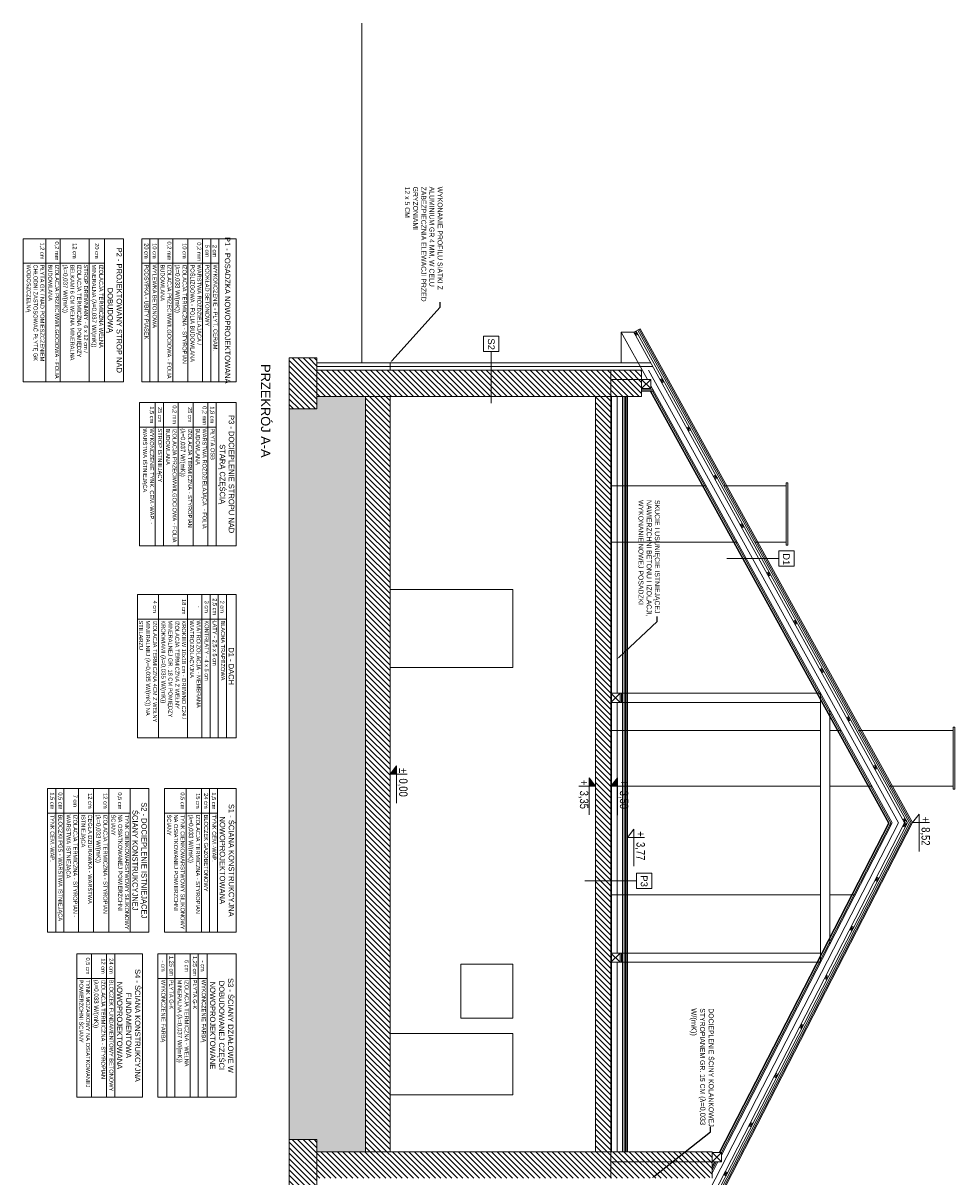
# Model space of a CAD drawing. Header units: millimetres. Extents: x 6506 to 43004, y 4581 to 25261.
# Tile 20 of 30: x 18428 to 19947, y 18323 to 20205. Entities that reach past the tile are written whole.
import ezdxf
from ezdxf import colors
from ezdxf.entities.mleader import LeaderData, LeaderLine
from ezdxf.enums import TextEntityAlignment as Align
from ezdxf.math import Vec2, Vec3

# ---------------------------------------------------------------- set-up
doc = ezdxf.new("R2010")
doc.units = ezdxf.units.MM
doc.linetypes.add('ACAD_ISO03W100', pattern=[30, 12, -18])
doc.layers.get('0').update_dxf_attribs({"color": 251, "lineweight": 5})
doc.layers.add('000_HATCH', color=251, linetype='Continuous', lineweight=5, transparency=0.5)
for name, color, linetype, lineweight in [('A_DZIAŁOWA_PROJEKTOWANE', 251, 'Continuous', 5), ('A_HATCH', 251, 'Continuous', 5), ('A_HYDROIZOLACJA', 251, 'ACAD_ISO03W100', 5), ('A_IZOLEACJA TERMI_PROJEKTOWANA', 251, 'Continuous', 5), ('A_KONST_ISTNIEJĄCE', 251, 'Continuous', 5), ('A_OPISY', 251, 'Continuous', 5), ('A_WIDOK', 251, 'Continuous', 5), ('A_WIDOK 2PLAN', 251, 'Continuous', 5), ('A_ŚCIANY NOWOPROJEKTOWANE', 251, 'Continuous', 5)]:
    doc.layers.add(name, color=color, linetype=linetype, lineweight=lineweight)
doc.layers.add('A_NIEWIDOCZNE  POMOCNICZE', color=251, linetype='ACAD_ISO03W100', lineweight=5, plot=False)
doc.styles.add('APLUS', font='arial.ttf', dxfattribs={"width": 0.6})
doc.styles.get("Standard").update_dxf_attribs({"font": 'arial.ttf'})
doc.linetypes.add('BATTING', pattern='A,0.0001,-0.1,[134,ltypeshp.shx,S=0.1,R=0,X=-0.1,Y=0],-0.2,[134,ltypeshp.shx,S=0.1,R=180,X=0.1,Y=0],-0.1', length=0.4001)

# ---------------------------------------------------------------- blocks, each defined once
blk = doc.blocks.new('*T72')
at = {"layer": 'A_OPISY', "color": 0, "linetype": 'ByBlock', "lineweight": -2, "ltscale": 2, "transparency": 16777216}
for p, q in [((-154, 0), (-154, -233.7)), ((0, 0), (-154, 0)), ((-140.7, 0), (-140.7, -233.7)), ((-127.5, 0), (-127.5, -233.7)), ((-103.6, 0), (-103.6, -233.7)), ((-78.7, 0), (-78.7, -233.7)), ((-54.8, 0), (-54.8, -233.7)), ((-41.6, 0), (-41.6, -233.7)), ((-28.4, 0), (-28.4, -233.7)), ((0, 0), (0, -233.7)), ((-28.4, -40), (-154, -40)), ((0, -233.7), (-154, -233.7))]:
    blk.add_line(p, q, dxfattribs=at)
at = {"layer": 'A_OPISY', "color": 0, "ltscale": 2, "transparency": 16777216, "rotation": 270}
for s, insert, char_height, width, attachment_point in [('20 cm', (-143, -20), 6.61, 35.637, 2), ('10 cm', (-129.7, -20), 6.61, 35.637, 2), ('0,2 mm', (-105.8, -20), 6.61, 35.637, 2), ('10 cm', (-80.9, -20), 6.61, 35.637, 2), (' 0,2 mm', (-57, -20), 6.61, 35.637, 2), ('5 cm', (-43.8, -20), 6.61, 35.637, 2), ('2 cm', (-35, -20), 6.61, 35.637, 5), ('P1 - POSADZKA NOWOPROJEKTOWANA', (-14.2, -116.8), 8.809, 229.282, 5), ('PODSYPKA - UBITY PIASEK', (-143, -42.2), 6.606, 189.241, 1), ('WYLEWKA BETONOWA', (-129.7, -42.2), 6.606, 189.241, 1), ('IZOLACJA PRZECIWWILGOCIOWA - FOLIA BUDOWLANA', (-105.8, -42.2), 6.606, 189.241, 1), ('IZOLACJA TERMICZNA - STYROPIAN ({\\H1.08333x;λ=0,033 W/(mK))}', (-80.9, -42.2), 6.606, 189.241, 1), ('\\A1;WARSTWA ROZDZIELAJĄCA / POŚLIZGOWA - FOLIA BUDOWLANA', (-57, -42.2), 6.606, 189.241, 1), ('PODKŁAD BETONOWY ', (-43.8, -42.2), 6.606, 189.241, 1), ('WYKOŃCZENIE - PŁYT. CERAM. ', (-30.6, -42.2), 6.606, 189.241, 1)]:
    blk.add_mtext(s, dxfattribs=dict(at, insert=insert, char_height=char_height, width=width, attachment_point=attachment_point))
blk = doc.blocks.new('*T73')
at = {"layer": 'A_OPISY', "color": 0, "linetype": 'ByBlock', "lineweight": -2, "ltscale": 2, "transparency": 16777216}
for p, q in [((-161.1, 0), (-161.1, -234)), ((0, 0), (-161.1, 0)), ((-126.9, 0), (-126.9, -234)), ((-79.7, 0), (-79.7, -234)), ((-55.8, 0), (-55.8, -234)), ((-42.6, 0), (-42.6, -234)), ((-29.4, 0), (-29.4, -234)), ((-16.1, 0), (-16.1, -234)), ((0, 0), (0, -234)), ((-16.1, -40.2), (-161.1, -40.2)), ((0, -234), (-161.1, -234))]:
    blk.add_line(p, q, dxfattribs=at)
at = {"layer": 'A_OPISY', "color": 0, "ltscale": 2, "transparency": 16777216, "rotation": 270}
for s, insert, char_height, width, attachment_point in [('4 cm', (-129.1, -20.1), 6.61, 35.825, 2), ('18 cm', (-81.9, -20.1), 6.61, 35.825, 2), ('3 cm', (-44.8, -20.1), 6.61, 35.825, 2), ('2,5 cm', (-31.6, -20.1), 6.61, 35.825, 2), ('2 cm', (-22.8, -20.1), 6.61, 35.825, 5), ('- ', (-58, -20.1), 6.61, 35.825, 2), ('IZOLACJA TERMICZNA 4CM Z WEŁNY MINERALNEJ ({\\H1.08333x;λ=0,035 W/(mK))} NA STELARZU', (-129.1, -42.4), 6.606, 189.381, 1), ('KROKIEW 10x18 cm - DREWNO C24 / IZOLACJA TERMICZNA Z WEŁNY MINERALNEJ GR. 18 CM POMIĘDZY KROKWIAMI ({\\H1.08333x;λ=0,035 W/(mK))}', (-81.9, -42.4), 6.6065, 189.381, 1), ('WIATROIZOLACJA - MEMBRANA WIATROIZOLACYJNA', (-58, -42.4), 6.606, 189.381, 1), ('\\A1;KONTRŁATY - 4 x 5 cm', (-44.8, -42.4), 6.606, 189.381, 1), ('ŁATY - 2,5 x 5 cm', (-31.6, -42.4), 6.606, 189.381, 1), ('BLACHA TRAPEZOWA', (-18.4, -42.4), 6.606, 189.381, 1), ('D1 - DACH ', (-8.1, -117), 8.81, 229.611, 5)]:
    blk.add_mtext(s, dxfattribs=dict(at, insert=insert, char_height=char_height, width=width, attachment_point=attachment_point))
blk = doc.blocks.new('*T74')
at = {"layer": 'A_OPISY', "color": 0, "linetype": 'ByBlock', "lineweight": -2, "ltscale": 2, "transparency": 16777216}
for p, q in [((-163.7, 0), (-163.7, -233.7)), ((0, 0), (-163.7, 0)), ((-126.8, 0), (-126.8, -233.7)), ((-102.9, 0), (-102.9, -233.7)), ((-55.7, 0), (-55.7, -233.7)), ((-30.8, 0), (-30.8, -233.7)), ((0, 0), (0, -233.7)), ((-30.8, -40), (-163.7, -40)), ((0, -233.7), (-163.7, -233.7))]:
    blk.add_line(p, q, dxfattribs=at)
at = {"layer": 'A_OPISY', "color": 0, "ltscale": 2, "transparency": 16777216, "rotation": 270}
for s, insert, char_height, width, attachment_point in [('1,2 cm', (-129, -20), 6.61, 35.637, 2), ('0,2 mm', (-105.1, -20), 6.61, 35.637, 2), ('12 cm', (-79.3, -20), 6.61, 35.637, 5), ('20 cm', (-43.2, -20), 6.61, 35.637, 5), ('P2 - PROJEKTOWANY STROP NAD DOBUDOWĄ', (-15.4, -116.8), 8.809, 229.282, 5), ('PŁYTA GK / NAD POMIESZCZENIEM CHŁODNI ZASTOSOWAĆ PŁYTĘ GK WODOSZCZELNĄ ', (-129, -42.2), 6.606, 189.241, 1), ('IZOLACJA PRZECIWWILGOCIOWA - FOLIA BUDOWLANA', (-105.1, -42.2), 6.606, 189.241, 1), ('STROP DREWNIANY - 6 x 12 cm / IZOLACJA TERMICZNA POMIĘDZY BELKAMI 6 CM WEŁNA MINERALNA ({\\H1.08333x;λ=0,037 W/(mK))} ', (-57.9, -42.2), 6.6065, 189.241, 1), ('IZOLACJA TERMICZNA WEŁNA MINERALNA ({\\H1.08333x;λ=0,037 W/(mK))}', (-33, -42.2), 6.606, 189.241, 1)]:
    blk.add_mtext(s, dxfattribs=dict(at, insert=insert, char_height=char_height, width=width, attachment_point=attachment_point))
blk = doc.blocks.new('*T75')
at = {"layer": 'A_OPISY', "color": 0, "linetype": 'ByBlock', "lineweight": -2, "ltscale": 2, "transparency": 16777216}
for p, q in [((-157.8, 0), (-157.8, -233.7)), ((0, 0), (-157.8, 0)), ((-132, 0), (-132, -233.7)), ((-118.8, 0), (-118.8, -233.7)), ((-94.9, 0), (-94.9, -233.7)), ((-70, 0), (-70, -233.7)), ((-46.1, 0), (-46.1, -233.7)), ((-32.9, 0), (-32.9, -233.7)), ((0, 0), (0, -233.7)), ((-32.9, -40), (-157.8, -40)), ((0, -233.7), (-157.8, -233.7))]:
    blk.add_line(p, q, dxfattribs=at)
at = {"layer": 'A_OPISY', "color": 0, "ltscale": 2, "transparency": 16777216, "rotation": 270}
for s, insert, char_height, width, attachment_point in [('1,5 cm', (-134.2, -20), 6.61, 35.637, 2), ('25 cm', (-121, -20), 6.61, 35.637, 2), ('0,2 mm', (-97.1, -20), 6.61, 35.637, 2), ('25 cm', (-72.2, -20), 6.61, 35.637, 2), (' 0,2 mm', (-48.3, -20), 6.61, 35.637, 2), ('1,8 cm', (-39.5, -20), 6.61, 35.637, 5), ('P3 - DOCIEPLENIE STROPU NAD STARĄ CZĘŚCIĄ', (-16.4, -116.8), 8.809, 229.282, 5), ('WYKOŃCZENIE TYNK. CEM.-WAP. - WARSTWA ISTNIEJĄCA', (-134.2, -42.2), 6.606, 189.241, 1), ('STROP ISTNIEJĄCY ', (-121, -42.2), 6.606, 189.241, 1), ('IZOLACJA PRZECIWWILGOCIOWA - FOLIA BUDOWLANA', (-97.1, -42.2), 6.606, 189.241, 1), ('IZOLACJA TERMICZNA - STYROPIAN ({\\H1.08333x;λ=0,037 W/(mK))}', (-72.2, -42.2), 6.606, 189.241, 1), ('\\A1;WARSTWA ROZDZIELAJĄCA  - FOLIA BUDOWLANA', (-48.3, -42.2), 6.606, 189.241, 1), ('PŁYTA OSB', (-35.1, -42.2), 6.61, 189.241, 1)]:
    blk.add_mtext(s, dxfattribs=dict(at, insert=insert, char_height=char_height, width=width, attachment_point=attachment_point))
blk = doc.blocks.new('*T76')
at = {"layer": 'A_OPISY', "color": 0, "linetype": 'ByBlock', "lineweight": -2, "ltscale": 2, "transparency": 16777216}
for p, q in [((-116.8, 0), (-116.8, -234)), ((0, 0), (-116.8, 0)), ((-81.8, 0), (-81.8, -234)), ((-56.8, 0), (-56.8, -234)), ((-43.6, 0), (-43.6, -234)), ((-30.4, 0), (-30.4, -234)), ((0, 0), (0, -234)), ((-30.4, -40.2), (-116.8, -40.2)), ((0, -234), (-116.8, -234))]:
    blk.add_line(p, q, dxfattribs=at)
at = {"layer": 'A_OPISY', "color": 0, "ltscale": 2, "transparency": 16777216, "rotation": 270}
for s, insert, char_height, width, attachment_point in [('0,5 cm ', (-84, -20.1), 6.61, 35.825, 2), ('15 cm', (-59.1, -20.1), 6.61, 35.825, 2), ('24 cm', (-45.8, -20.1), 6.61, 35.825, 2), ('1,5 cm', (-37, -20.1), 6.61, 35.825, 5), ('S1 - ŚCIANA KONSTRUKCYJNA NOWOPROJEKTOWANA', (-15.2, -117), 8.809, 229.611, 5), ('TYNK CIENKOWARSTWOWY SILIKONOWY NA OSIATKOWANEJ POWIERZCHNI ŚCIANY', (-84, -42.4), 6.606, 189.381, 1), ('\\A1;IZOLACJA TERMICZNA - STYROPIAN {\\A0;(\\H1.08333x;λ=0,033 W/(mK))}', (-59.1, -42.4), 6.606, 189.381, 1), ('BLOCZEK GAZOBETONOWY', (-45.8, -42.4), 6.606, 189.381, 1), ('TYNK CEM.-WAP. ', (-32.6, -42.4), 6.606, 189.381, 1)]:
    blk.add_mtext(s, dxfattribs=dict(at, insert=insert, char_height=char_height, width=width, attachment_point=attachment_point))
blk = doc.blocks.new('*T77')
at = {"layer": 'A_OPISY', "color": 0, "linetype": 'ByBlock', "lineweight": -2, "ltscale": 2, "transparency": 16777216}
for p, q in [((-165.2, 0), (-165.2, -234)), ((0, 0), (-165.2, 0)), ((-152, 0), (-152, -234)), ((-138.8, 0), (-138.8, -234)), ((-114.6, 0), (-114.6, -234)), ((-90.4, 0), (-90.4, -234)), ((-65.5, 0), (-65.5, -234)), ((-30.4, 0), (-30.4, -234)), ((0, 0), (0, -234)), ((-30.4, -40.2), (-165.2, -40.2)), ((0, -234), (-165.2, -234))]:
    blk.add_line(p, q, dxfattribs=at)
at = {"layer": 'A_OPISY', "color": 0, "ltscale": 2, "transparency": 16777216, "rotation": 270}
for s, insert, char_height, width, attachment_point in [('1,5 cm', (-154.2, -20.1), 6.61, 35.825, 2), ('0,5 cm ', (-141, -20.1), 6.61, 35.825, 2), ('7 cm', (-116.8, -20.1), 6.61, 35.825, 2), ('12 cm', (-92.6, -20.1), 6.61, 35.825, 2), ('12 cm', (-67.7, -20.1), 6.61, 35.825, 2), ('0,5 cm', (-47.9, -20.1), 6.61, 35.825, 5), ('S2 - DOCIEPLENIE ISTNIEJĄCEJ ŚCIANY KONSTRUKCYJNEJ', (-15.2, -117), 8.809, 229.611, 5), ('TYNK CEM.-WAP.', (-154.2, -42.4), 6.606, 189.381, 1), ('BLOCZKI PGS - WARSTWA ISTNIEJĄCA', (-141, -42.4), 6.606, 189.381, 1), ('\\A1;IZOLACJA TERMICZNA - STYROPIAN - WARSTWA ISTNIEJĄCA', (-116.8, -42.4), 6.606, 189.381, 1), ('CEGŁA DZIURAWKA - WARSTWA ISTNIEJĄCA', (-92.6, -42.4), 6.606, 189.381, 1), ('\\A1;IZOLACJA TERMICZNA - STYROPIAN {\\A0;(\\H1.08333x;λ=0,033 W/(mK))}', (-67.7, -42.4), 6.606, 189.381, 1), ('TYNK CIENKOWARSTWOWY SILIKONOWY NA OSIATKOWANEJ POWIERZCHNI ŚCIANY', (-32.6, -42.4), 6.606, 189.381, 1)]:
    blk.add_mtext(s, dxfattribs=dict(at, insert=insert, char_height=char_height, width=width, attachment_point=attachment_point))
blk = doc.blocks.new('*T78')
at = {"layer": 'A_OPISY', "color": 0, "linetype": 'ByBlock', "lineweight": -2, "ltscale": 2, "transparency": 16777216}
for p, q in [((-127.9, 0), (-127.9, -234)), ((0, 0), (-127.9, 0)), ((-113.3, 0), (-113.3, -234)), ((-100.1, 0), (-100.1, -234)), ((-75.2, 0), (-75.2, -234)), ((-61.9, 0), (-61.9, -234)), ((-47.3, 0), (-47.3, -234)), ((0, 0), (0, -234)), ((-47.3, -40.2), (-127.9, -40.2)), ((0, -234), (-127.9, -234))]:
    blk.add_line(p, q, dxfattribs=at)
at = {"layer": 'A_OPISY', "color": 0, "ltscale": 2, "transparency": 16777216, "rotation": 270}
for s, insert, char_height, width, attachment_point in [('- cm', (-115.5, -20.1), 6.61, 35.825, 2), ('1,25 cm ', (-102.3, -20.1), 6.61, 35.825, 2), ('6 cm', (-77.4, -20.1), 6.61, 35.825, 2), ('1,25 cm', (-64.1, -20.1), 6.61, 35.825, 2), ('- cm', (-54.6, -20.1), 6.61, 35.825, 5), ('WYKOŃCZENIE FARBĄ', (-115.5, -42.4), 6.606, 189.381, 1), ('PŁYTA G-K ', (-102.3, -42.4), 6.61, 189.381, 1), ('\\A1;IZOLACJA TERMICZNA - WEŁNA MINERALNA {\\A0;(\\H1.08333x;λ=0,037 W/(mK))\\H0.92308x; }', (-77.4, -42.4), 6.606, 189.381, 1), ('PŁYTA G-K  ', (-64.1, -42.4), 6.606, 189.381, 1), ('WYKOŃCZENIE FARBĄ', (-49.5, -42.4), 6.606, 189.381, 1), ('S3 - ŚCIANY DZIAŁOWE W DOBUDOWANEJ CZĘŚCI NOWOPROJEKTOWANE', (-23.7, -117), 8.809, 229.611, 5)]:
    blk.add_mtext(s, dxfattribs=dict(at, insert=insert, char_height=char_height, width=width, attachment_point=attachment_point))
blk = doc.blocks.new('*U5')
blk.add_hatch(color=256).paths.add_polyline_path([(0, 0.153), (-0.198, 0.153), (0, 0)])
blk.add_line((0, 0.153), (0, 0.4))
blk.add_lwpolyline([(0, 0.153), (0, 0), (-0.198, 0.153), (0.685, 0.153)])
at = {"style": 'APLUS', "width": 0.8}
blk.add_attdef('%%P_0.00', text='', height=0.2, dxfattribs=at).set_placement((-0.146, 0.153), align=Align.BOTTOM_LEFT)
blk = doc.blocks.new('*U48')
blk.add_hatch(color=256).paths.add_polyline_path([(0, -0.153), (-0.198, -0.153), (0, 0)])
blk.add_line((0, -0.153), (0, -0.4))
blk.add_lwpolyline([(0, -0.153), (0, 0), (-0.198, -0.153), (0.685, -0.153)])
at = {"style": 'APLUS', "width": 0.8}
blk.add_attdef('%%P_0.00', text='', height=0.2, dxfattribs=at).set_placement((-0.146, -0.469), align=Align.BOTTOM_LEFT)
blk = doc.blocks.new('*U49')
blk.add_hatch(color=256).paths.add_polyline_path([(0, 0.153), (-0.198, 0.153), (0, 0)])
blk.add_line((0, 0.153), (0, 0.4))
blk.add_lwpolyline([(0, 0.153), (0, 0), (-0.198, 0.153), (0.685, 0.153)])
at = {"style": 'APLUS', "width": 0.8}
blk.add_attdef('%%P_0.00', text='', height=0.2, dxfattribs=at).set_placement((-0.146, 0.153), align=Align.BOTTOM_LEFT)
blk = doc.blocks.new('*U50')
blk.add_line((0, 0.153), (0, 0.4))
blk.add_lwpolyline([(0, 0.153), (0, 0), (-0.198, 0.153), (0.685, 0.153)])
at = {"style": 'APLUS', "width": 0.8}
blk.add_attdef('%%P_0.00', text='', height=0.2, dxfattribs=at).set_placement((-0.146, 0.153), align=Align.BOTTOM_LEFT)
blk = doc.blocks.new('*T71')
at = {"layer": 'A_OPISY', "color": 0, "linetype": 'ByBlock', "lineweight": -2, "ltscale": 2, "transparency": 16777216}
for p, q in [((-107.3, 0), (-107.3, -234)), ((0, 0), (-107.3, 0)), ((-83.4, 0), (-83.4, -234)), ((-58.5, 0), (-58.5, -234)), ((-45.3, 0), (-45.3, -234)), ((0, 0), (0, -234)), ((-45.3, -40.2), (-107.3, -40.2)), ((0, -234), (-107.3, -234))]:
    blk.add_line(p, q, dxfattribs=at)
at = {"layer": 'A_OPISY', "color": 0, "ltscale": 2, "transparency": 16777216, "rotation": 270}
for s, insert, char_height, width, attachment_point in [('0,5 cm ', (-85.6, -20.1), 6.61, 35.825, 2), ('12 cm', (-60.7, -20.1), 6.61, 35.825, 2), ('24 cm', (-47.5, -20.1), 6.61, 35.825, 2), ('S4 - ŚCIANA KONSTRUKCYJNA FUNDAMENTOWA NOWOPROJEKTOWANA', (-22.6, -117), 8.809, 229.611, 5), ('TYNK MOZAIKOWY NA OSIATKOWANEJ POWIERZCHNI ŚCIANY', (-85.6, -42.4), 6.606, 189.381, 1), ('\\A1;IZOLACJA TERMICZNA - STYROPIAN {\\A0;(\\H1.08333x;λ=0,033 W/(mK))}', (-60.7, -42.4), 6.606, 189.381, 1), ('BLOCZEK FUNDAMENTOWY BETONOWY', (-47.5, -42.4), 6.606, 189.381, 1)]:
    blk.add_mtext(s, dxfattribs=dict(at, insert=insert, char_height=char_height, width=width, attachment_point=attachment_point))

msp = doc.modelspace()

# ---------------------------------------------------------------- hatches: boundary and pattern name
at = {"layer": '000_HATCH', "ltscale": 2}
h = msp.add_hatch(dxfattribs=at)
h.set_pattern_fill('AR-SAND', color=256, scale=0.3, angle=-90)
h.set_pattern_definition([(307.5, (2197.911, 39506.282), (14.682397, 0.4800094), [0, -11.5824, 0, -12.954, 0, -12.3825]), (277.5, (2197.91, 39506.282), (21.504753, -13.485698), [0, -6.2484, 0, -10.4394, 0, -4.0005]), (237.5, (2197.911, 39515.654), (0.0431155, -23.729771), [0, -3.81, 0, -13.716, 0, -17.907]), (227.5, (2197.91, 39515.654), (6.68788, -22.906694), [0, -1.905, 0, -8.9916, 0, -10.287])])
h.paths.add_polyline_path([(18861.7, 18383.7), (18906.7, 18383.7), (18906.7, 18363.7), (18986.2, 18363.7), (18986.2, 19595.7), (18906.7, 19595.7), (18906.7, 19575.7), (18861.7, 19575.7)])
at = {"layer": 'A_HATCH'}
h = msp.add_hatch(dxfattribs=at)
h.set_pattern_fill('ANSI31', color=256, scale=2, angle=-90)
h.set_pattern_definition([(315, (2197.911, 39506.2817), (4.490128, 4.490128), [])])
h.paths.add_polyline_path([(19386.2, 18320.7), (19386.2, 18363.7), (18906.7, 18363.7), (18906.7, 18320.7)])
h.paths.add_polyline_path([(18906.7, 18300.7), (18906.7, 18383.7), (18861.7, 18383.7), (18861.7, 18300.7)])
h.paths.add_polyline_path([(19026.2, 18363.7), (19026.2, 19595.7), (18986.2, 19595.7), (18986.2, 18363.7)])
h.paths.add_polyline_path([(18906.7, 19575.7), (18906.7, 19658.7), (18861.7, 19658.7), (18861.7, 19575.7)])
h.paths.add_polyline_path([(19386.2, 19595.7), (19386.2, 19638.7), (18906.7, 19638.7), (18906.7, 19595.7)])
h.paths.add_polyline_path([(19386.2, 18363.7), (19386.2, 19595.7), (19361.2, 19595.7), (19361.2, 18363.7)])
h.paths.add_polyline_path([(19436.2, 19595.7), (19436.2, 19623.7), (19386.2, 19623.7), (19386.2, 19595.7)])
h.paths.add_polyline_path([(19436.2, 19623.7), (19436.2, 19638.7), (19386.2, 19638.7), (19386.2, 19623.7)])
h.paths.add_polyline_path([(19546.9, 18320.7), (19551.2, 18329.2), (19551.2, 18347.7), (19386.2, 18347.7), (19386.2, 18320.7)])
h.paths.add_polyline_path([(19551.2, 18347.7), (19551.2, 18363.7), (19386.2, 18363.7), (19386.2, 18347.7)])

# ---------------------------------------------------------------- linework, layer by layer
at = {"layer": '000_HATCH', "linetype": 'BATTING', "ltscale": 22}
for p, q in [((19396.2, 19595.7), (19396.2, 19111.8)), ((19396.2, 19096.8), (19396.2, 18688)), ((19396.2, 18673), (19396.2, 18363.7))]:
    msp.add_line(p, q, dxfattribs=at)
at = {"layer": '000_HATCH', "linetype": 'BATTING', "ltscale": 6}
msp.add_line((19407.8, 19595.7), (19407.8, 18363.7), dxfattribs=at)
at = {"layer": '000_HATCH', "ltscale": 2}
msp.add_line((18861.7, 19575.7), (18861.7, 18383.7), dxfattribs=at)
at = {"layer": '000_HATCH', "linetype": 'BATTING', "ltscale": 5}
for p, q in [((19403.2, 19111.8), (19403.2, 19096.8)), ((19403.2, 18688), (19403.2, 18673))]:
    msp.add_line(p, q, dxfattribs=at)
at = {"layer": '000_HATCH', "ltscale": 2, "const_width": 1.5}
msp.add_lwpolyline([(19026.2, 19638.7), (19026.2, 19650.7), (19033.7, 19650.7)], dxfattribs=at)
at = {"layer": 'A_HYDROIZOLACJA', "ltscale": 0.2, "const_width": 1}
for points in [[(19386.7, 19595.7), (19386.7, 18363.7)], [(19410.7, 19595.7), (19410.7, 18363.7)]]:
    msp.add_lwpolyline(points, dxfattribs=at)
at = {"layer": 'A_IZOLEACJA TERMI_PROJEKTOWANA', "ltscale": 18}
for p, q in [((18906.7, 19650.7), (19451.3, 19650.7)), ((19455.9, 19604.7), (19436.2, 19604.7))]:
    msp.add_line(p, q, dxfattribs=at)
at = {"layer": 'A_IZOLEACJA TERMI_PROJEKTOWANA', "linetype": 'BATTING', "ltscale": 14}
msp.add_line((18906.7, 19644.7), (19454.6, 19644.7), dxfattribs=at)
at = {"layer": 'A_IZOLEACJA TERMI_PROJEKTOWANA', "ltscale": 2}
msp.add_line((19405.2, 19595.7), (19405.2, 18363.7), dxfattribs=at)
at = {"layer": 'A_IZOLEACJA TERMI_PROJEKTOWANA', "linetype": 'BATTING', "ltscale": 5}
msp.add_line((19454.8, 19606.7), (19436.2, 19606.7), dxfattribs=at)
at = {"layer": 'A_IZOLEACJA TERMI_PROJEKTOWANA', "linetype": 'BATTING', "ltscale": 22}
msp.add_lwpolyline([(19343.7, 17905.7), (19854.8, 18900.3), (19447.6, 19638.7)], dxfattribs=at)
at = {"layer": 'A_IZOLEACJA TERMI_PROJEKTOWANA', "ltscale": 2}
for points in [[(19566.2, 18358.4), (19844.6, 18900.2), (19451.2, 19613.4)], [(19563.9, 18362.7), (19840.1, 18900.1), (19451.5, 19604.7)]]:
    msp.add_lwpolyline(points, dxfattribs=at)
at = {"layer": 'A_IZOLEACJA TERMI_PROJEKTOWANA', "linetype": 'BATTING', "ltscale": 5}
for points in [[(19566.2, 18362.7), (19842.3, 18900.1), (19453.8, 19604.7)], [(19551.2, 18333.6), (19558.5, 18347.7)]]:
    msp.add_lwpolyline(points, dxfattribs=at)
at = {"layer": 'A_IZOLEACJA TERMI_PROJEKTOWANA', "ltscale": 18}
msp.add_lwpolyline([(19842.4, 18895.9), (19841.2, 18898)], dxfattribs=at)
at = {"layer": 'A_KONST_ISTNIEJĄCE', "ltscale": 2}
for p, q in [((18861.7, 19658.7), (18861.7, 19575.7)), ((18906.7, 19658.7), (18861.7, 19658.7)), ((18906.7, 19658.7), (18906.7, 19575.7)), ((18906.7, 19638.7), (19386.2, 19638.7)), ((19386.2, 19595.7), (19386.2, 19638.7)), ((19386.2, 19638.7), (19436.2, 19638.7)), ((19436.2, 19623.7), (19436.2, 19638.7)), ((19386.2, 19623.7), (19436.2, 19623.7)), ((19436.2, 19595.7), (19436.2, 19623.7)), ((18906.7, 19595.7), (19386.2, 19595.7)), ((18986.2, 18363.7), (18986.2, 19595.7)), ((19026.2, 18363.7), (19026.2, 19595.7)), ((19361.2, 18363.7), (19361.2, 19595.7)), ((19386.2, 18363.7), (19386.2, 19595.7)), ((19386.2, 19595.7), (19436.2, 19595.7)), ((18906.7, 19575.7), (18861.7, 19575.7)), ((18861.7, 18383.7), (18861.7, 18300.7)), ((18906.7, 18383.7), (18861.7, 18383.7)), ((18906.7, 18383.7), (18906.7, 18300.7)), ((18906.7, 18363.7), (19386.2, 18363.7)), ((19386.2, 18363.7), (19386.2, 18320.7)), ((19386.2, 18363.7), (19551.2, 18363.7)), ((19551.2, 18363.7), (19551.2, 18347.7)), ((19386.2, 18347.7), (19551.2, 18347.7)), ((19551.2, 18347.7), (19551.2, 18320.7))]:
    msp.add_line(p, q, dxfattribs=at)
at = {"layer": 'A_NIEWIDOCZNE  POMOCNICZE', "ltscale": 2}
for p, q in [((19405.2, 19111.8), (19401.2, 19111.8)), ((19405.2, 18688), (19401.2, 18688))]:
    msp.add_line(p, q, dxfattribs=at)
at = {"layer": 'A_OPISY'}
for p, q in [((19191, 19584.8), (19191, 19669.2)), ((19659.7, 19331.4), (19575.2, 19331.4)), ((19427.9, 18805.9), (19343.4, 18805.9))]:
    msp.add_line(p, q, dxfattribs=at)
for points in [[(19178.5, 19694.2), (19178.5, 19669.2), (19203.5, 19669.2), (19203.5, 19694.2)], [(19659.7, 19343.9), (19659.7, 19318.9), (19684.7, 19318.9), (19684.7, 19343.9)], [(19427.9, 18818.4), (19427.9, 18793.4), (19452.9, 18793.4), (19452.9, 18818.4)]]:
    msp.add_lwpolyline(points, close=True, dxfattribs=at)
at = {"layer": 'A_WIDOK', "ltscale": 2}
for p, q in [((18980.2, 19650.7), (18980.2, 20204.9)), ((19433.8, 19706.2), (19423.7, 19700.7)), ((19403.1, 19650.7), (19403.1, 19700.7)), ((19423.7, 19700.7), (19403.1, 19700.7)), ((19430.1, 19697.3), (19423.7, 19700.7)), ((19427.2, 19702.6), (19426.6, 19695.4)), ((19451.2, 19623.7), (19436.2, 19608.7)), ((19451.2, 19608.7), (19436.2, 19623.7)), ((19472.7, 19620), (19466.3, 19623.3)), ((19469.8, 19625.2), (19469.2, 19618)), ((19386.2, 18363.7), (19386.2, 19595.7)), ((19387.2, 18363.7), (19387.2, 19595.7)), ((19410.2, 18363.7), (19410.2, 19595.7)), ((19411.2, 18363.7), (19411.2, 19595.7)), ((19413.2, 18363.7), (19413.2, 19595.7)), ((19516.2, 19541.2), (19509.8, 19544.5)), ((19513.3, 19546.4), (19512.7, 19539.2)), ((19559.7, 19462.4), (19553.3, 19465.7)), ((19556.8, 19467.6), (19556.2, 19460.4)), ((19603.1, 19383.5), (19596.7, 19386.9)), ((19600.2, 19388.8), (19599.6, 19381.6)), ((19643.7, 19310), (19643.1, 19302.8)), ((19646.6, 19304.7), (19640.2, 19308.1)), ((19690.1, 19225.9), (19683.7, 19229.3)), ((19687.2, 19231.2), (19686.6, 19224)), ((19733.5, 19147.1), (19727.1, 19150.4)), ((19730.6, 19152.4), (19730, 19145.2)), ((19727.9, 19111.8), (19386.2, 19111.8)), ((19401.2, 19111.8), (19386.2, 19096.8)), ((19401.2, 19096.8), (19386.2, 19111.8)), ((19727.9, 18673), (19727.9, 19111.8)), ((19727.9, 19096.8), (19386.2, 19096.8)), ((19742.9, 18702.2), (19742.9, 19084.6)), ((19777, 19068.3), (19770.6, 19071.6)), ((19774.1, 19073.6), (19773.5, 19066.4)), ((19820.4, 18989.5), (19814, 18992.8)), ((19817.6, 18994.8), (19816.9, 18987.6)), ((19868.5, 18902.4), (19862.1, 18905.7)), ((19868.5, 18898.6), (19862.2, 18895.1)), ((19865.6, 18907.6), (19865, 18900.5)), ((19865.8, 18893.3), (19865, 18900.5)), ((19823.1, 18810.2), (19816.8, 18806.6)), ((19820.3, 18804.8), (19819.5, 18812)), ((19782, 18730.1), (19775.7, 18726.6)), ((19779.2, 18724.8), (19778.4, 18731.9)), ((19727.9, 18688), (19386.2, 18688)), ((19401.2, 18688), (19386.2, 18673)), ((19401.2, 18673), (19386.2, 18688)), ((19727.9, 18673), (19386.2, 18673)), ((19738.1, 18644.7), (19737.3, 18651.9)), ((19740.8, 18650), (19734.5, 18646.5)), ((19699.7, 18570), (19693.4, 18566.5)), ((19697, 18564.7), (19696.1, 18571.8)), ((19658.6, 18489.9), (19652.3, 18486.4)), ((19655.8, 18484.6), (19655, 18491.8)), ((19617.4, 18409.9), (19611.1, 18406.4)), ((19614.7, 18404.6), (19613.9, 18411.7)), ((19566.2, 18362.7), (19551.2, 18347.7)), ((19566.2, 18347.7), (19551.2, 18362.7)), ((19573.6, 18324.5), (19572.7, 18331.7)), ((19576.3, 18329.8), (19570, 18326.3))]:
    msp.add_line(p, q, dxfattribs=at)
for points in [[(19328.9, 17836.3), (19875.7, 18900.6), (19432, 19705.2)], [(19330.7, 17835.4), (19878, 18900.7), (19433.8, 19706.2)], [(19321.4, 17842.5), (19865, 18900.5), (19423.7, 19700.7)], [(19325, 17840.7), (19869.5, 18900.5), (19427.2, 19702.6)], [(19326.7, 17837.5), (19872.9, 18900.6), (19429.8, 19704)], [(19445.6, 19623.7), (19403.1, 19700.7)], [(19562.8, 18362.7), (19838.9, 18900.1), (19450.4, 19604.7)], [(19551.2, 18329.2), (19560.7, 18347.7)], [(19551.2, 18337.9), (19556.2, 18347.7)], [(19551.2, 18340.1), (19555.1, 18347.7)]]:
    msp.add_lwpolyline(points, dxfattribs=at)
for points in [[(19226.2, 19280.7), (19226.2, 19153.7), (19026.2, 19153.7), (19026.2, 19280.7)], [(19226.2, 18669.7), (19226.2, 18581.7), (19141.2, 18581.7), (19141.2, 18669.7)], [(19226.2, 18556.7), (19226.2, 18456.7), (19026.2, 18456.7), (19026.2, 18556.7)]]:
    msp.add_lwpolyline(points, close=True, dxfattribs=at)
at = {"layer": 'A_WIDOK 2PLAN', "ltscale": 2}
for p, q in [((19541.3, 19450.2), (19386.2, 19450.2)), ((19671.7, 19450.2), (19571, 19450.2)), ((19671.7, 19358.2), (19671.7, 19450.2)), ((19671.7, 19359.2), (19671.7, 19450.2)), ((19592, 19358.2), (19386.2, 19358.2)), ((19671.7, 19358.2), (19621.7, 19358.2)), ((19727.9, 19051.2), (19386.2, 19051.2)), ((19761.3, 19051.2), (19742.9, 19051.2)), ((19944, 19051.2), (19791, 19051.2)), ((19944, 18960.2), (19944, 19051.2)), ((19727.9, 18960.2), (19386.2, 18960.2)), ((19811.5, 18960.2), (19742.9, 18960.2)), ((19944, 18960.2), (19841.2, 18960.2)), ((19386.2, 18783.2), (19727.9, 18783.2)), ((19742.9, 18783.2), (19784.5, 18783.2))]:
    msp.add_line(p, q, dxfattribs=at)
for points in [[(19674.7, 19455.2), (19674.7, 19353.2), (19671.7, 19353.2), (19671.7, 19455.2)], [(19947, 19056.2), (19947, 18955.2), (19944, 18955.2), (19944, 19056.2)]]:
    msp.add_lwpolyline(points, close=True, dxfattribs=at)
at = {"layer": 'A_ŚCIANY NOWOPROJEKTOWANE', "ltscale": 2}
for points in [[(19427.2, 19702.6), (19423.7, 19700.7), (19426.6, 19695.4), (19430.1, 19697.3)], [(19436.2, 19623.7), (19436.2, 19608.7), (19451.2, 19608.7), (19451.2, 19623.7)], [(19469.8, 19625.2), (19466.3, 19623.3), (19469.2, 19618), (19472.7, 19620)], [(19513.3, 19546.4), (19509.8, 19544.5), (19512.7, 19539.2), (19516.2, 19541.2)], [(19556.8, 19467.6), (19553.3, 19465.7), (19556.2, 19460.4), (19559.7, 19462.4)], [(19600.2, 19388.8), (19596.7, 19386.9), (19599.6, 19381.6), (19603.1, 19383.5)], [(19643.7, 19310), (19640.2, 19308.1), (19643.1, 19302.8), (19646.6, 19304.7)], [(19687.2, 19231.2), (19683.7, 19229.3), (19686.6, 19224), (19690.1, 19225.9)], [(19730.6, 19152.4), (19727.1, 19150.4), (19730, 19145.2), (19733.5, 19147.1)], [(19386.2, 19111.8), (19386.2, 19096.8), (19401.2, 19096.8), (19401.2, 19111.8)], [(19774.1, 19073.6), (19770.6, 19071.6), (19773.5, 19066.4), (19777, 19068.3)], [(19817.6, 18994.8), (19814, 18992.8), (19816.9, 18987.6), (19820.4, 18989.5)], [(19865.6, 18907.6), (19862.1, 18905.7), (19865, 18900.5), (19868.5, 18902.4)], [(19865.8, 18893.3), (19862.2, 18895.1), (19865, 18900.5), (19868.5, 18898.6)], [(19820.3, 18804.8), (19816.8, 18806.6), (19819.5, 18812), (19823.1, 18810.2)], [(19779.2, 18724.8), (19775.7, 18726.6), (19778.4, 18731.9), (19782, 18730.1)], [(19386.2, 18688), (19386.2, 18673), (19401.2, 18673), (19401.2, 18688)], [(19738.1, 18644.7), (19734.5, 18646.5), (19737.3, 18651.9), (19740.8, 18650)], [(19697, 18564.7), (19693.4, 18566.5), (19696.1, 18571.8), (19699.7, 18570)], [(19655.8, 18484.6), (19652.3, 18486.4), (19655, 18491.8), (19658.6, 18489.9)], [(19614.7, 18404.6), (19611.1, 18406.4), (19613.9, 18411.7), (19617.4, 18409.9)], [(19551.2, 18362.7), (19551.2, 18347.7), (19566.2, 18347.7), (19566.2, 18362.7)], [(19573.6, 18324.5), (19570, 18326.3), (19572.7, 18331.7), (19576.3, 18329.8)]]:
    msp.add_lwpolyline(points, close=True, dxfattribs=at)

# ---------------------------------------------------------------- block references
for name, p in [('*T74', (18591.3, 19853.2)), ('*T72', (18775.2, 19853.2)), ('*T75', (18775.2, 19585.9)), ('*T73', (18775.2, 19272.9)), ('*T77', (18632.9, 18956.3)), ('*T76', (18775.2, 18956.3)), ('*T71', (18622.4, 18686.9)), ('*T78', (18775.2, 18686.9))]:
    msp.add_blockref(name, p)
at = {"layer": 'A_OPISY', "transparency": 33554687, "xscale": 68.67492864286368, "yscale": 68.67492864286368, "zscale": 68.67492864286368, "rotation": 270.0000143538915}
for name, p, values in [('*U5', (19026.2, 18979.7), {'%%P_0.00': '%%p  0,00'}), ('*U49', (19386.2, 18960.2), {'%%P_0.00': '+  3,50'}), ('*U50', (19878, 18900.7), {'%%P_0.00': '+  8,52'}), ('*U50', (19413.2, 18876.5), {'%%P_0.00': '+  3,77'})]:
    msp.add_blockref(name, p, dxfattribs=at).add_auto_attribs(values)
at = {"layer": 'A_OPISY', "transparency": 33554687}
ref = msp.add_blockref('*U48', (19361.2, 18960.4), dxfattribs=dict(at, xscale=68.67492864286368, yscale=68.67492864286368, zscale=68.67492864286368, rotation=270.0000143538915))
ref.add_attrib('%%P_0.00', '+  3,35', dxfattribs={"layer": '0', "height": 13.73, "rotation": 270, "style": 'APLUS', "width": 0.8}).set_placement((19331.5, 18970.4), align=Align.BOTTOM_LEFT)

# ---------------------------------------------------------------- texts
at = {"layer": 'A_OPISY'}
for s, p in [('S2', (19185.6, 19690.5)), ('D1', (19666.8, 19340.2)), ('P3', (19434.9, 18814.7))]:
    msp.add_text(s, height=11, rotation=270, dxfattribs=at).set_placement(p)
at = {"layer": 'A_OPISY', "insert": (18830.6, 19648.6), "char_height": 15, "attachment_point": 1, "rotation": 270}
msp.add_mtext_dynamic_manual_height_columns('PRZEKRÓJ A-A', width=254.354, gutter_width=0, heights=[12.8], dxfattribs=at)

# ---------------------------------------------------------------- leaders
at = {"layer": 'A_DZIAŁOWA_PROJEKTOWANE', "ltscale": 2}
ml = msp.add_multileader_mtext('Standard', dxfattribs=at)
ml.set_content('WYKONANIE PROFILU SIATKI Z ALUMINIUM GR 4 MM, W CELU ZABEZPIECZNIA ELEWACJI PRZED GRYZONIAMI\\P12 x 5 CM', color=256)
ml.set_leader_properties()
ml.build(insert=Vec2(0, 0))
ctx = ml.context
ctx.base_point, ctx.char_height, ctx.plane_origin, ctx.plane_x_axis, ctx.plane_y_axis = Vec3(19107.5, 19940.1), 8, Vec3(19174.5, 19552.7), Vec3(0, -1), Vec3(1, 0)
notes = []
notes.append((ctx, [(0, (1, 1, 0), (19107.5, 19741.4), (0, 1), 8, [(0, [(19026.2, 19650.7)], 0, [])])]))
ctx.mtext.insert, ctx.mtext.text_direction, ctx.mtext.rotation, ctx.mtext.width, ctx.mtext.flow_direction = Vec3(19111.6, 19938.1), Vec3(0, -1), 4.712389, 197.625, 5
ml = msp.add_multileader_mtext('Standard', dxfattribs=at)
ml.set_content('SKUCIE I USUNIĘCIE ISTNIEJĄCEJ NAWIERZCHNI BETONU I IZOLACJI, WYKONANIE NOWEJ POSADZKI', color=256)
ml.set_leader_properties()
ml.build(insert=Vec2(0, 0))
ctx = ml.context
ctx.base_point, ctx.char_height, ctx.plane_origin, ctx.plane_x_axis, ctx.plane_y_axis = Vec3(19461.7, 19428.9), 8, Vec3(19571.6, 19054.6), Vec3(0, -1), Vec3(1, 0)
notes.append((ctx, [(0, (1, 1, 0), (19461.7, 19228.7), (0, 1), 8, [(0, [(19395.9, 19167.3)], 0, [])])]))
ctx.mtext.insert, ctx.mtext.text_direction, ctx.mtext.rotation, ctx.mtext.width, ctx.mtext.flow_direction = Vec3(19465.8, 19426.9), Vec3(0, -1), 4.712389, 197.625, 5
ml = msp.add_multileader_mtext('Standard', dxfattribs=at)
ml.set_content('DOCIEPLENIE ŚCINY KOLANKOWEJ STYROPIANEM GR. 15 CM {\\C0;(\\H1.08333x;λ=0,033 W/(mK))}', color=256)
ml.set_leader_properties()
ml.build(insert=Vec2(0, 0))
ctx = ml.context
ctx.base_point, ctx.char_height, ctx.plane_origin, ctx.plane_x_axis, ctx.plane_y_axis = Vec3(19548.4, 18599.9), 8, Vec3(19571.7, 18207.8), Vec3(0, -1), Vec3(1, 0)
notes.append((ctx, [(0, (1, 1, 0), (19548.4, 18396.5), (0, 1), 8, [(0, [(19452.3, 18320.7)], 0, [])])]))
ctx.mtext.insert, ctx.mtext.text_direction, ctx.mtext.rotation, ctx.mtext.width, ctx.mtext.flow_direction = Vec3(19553.6, 18597.9), Vec3(0, -1), 4.712389, 197.625, 5
for ctx, leaders in notes:
    for number, flags, end, landing, length, lines in leaders:
        leader = LeaderData()
        leader.index, (leader.has_last_leader_line, leader.has_dogleg_vector, leader.attachment_direction) = number, flags
        leader.last_leader_point, leader.dogleg_vector, leader.dogleg_length = Vec3(end), Vec3(landing), length
        for number, points, colour, breaks in lines:
            line = LeaderLine()
            line.index, line.vertices, line.color, line.breaks = number, Vec3.list(points), colors.encode_raw_color(colour), breaks
            leader.lines.append(line)
        ctx.leaders.append(leader)

doc.saveas('drawing.dxf')
